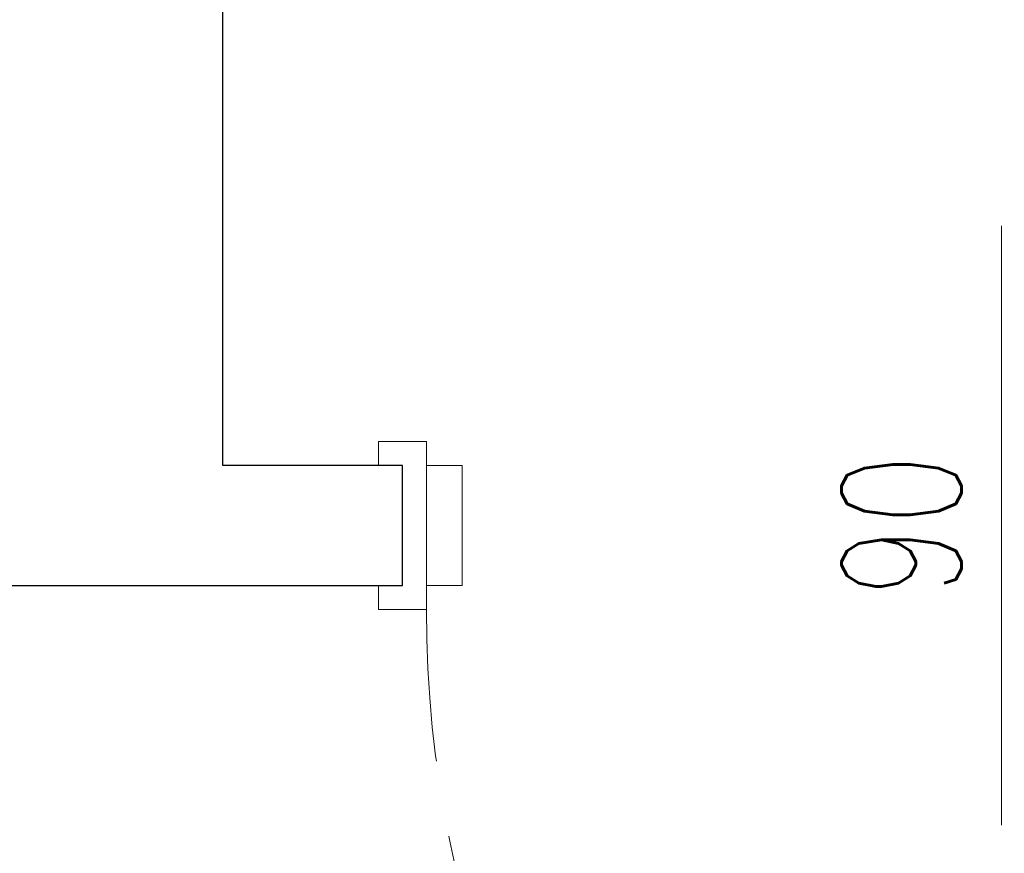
# Model space of a CAD drawing. Header units: millimetres. Extents: x 6161 to 8965, y -9035 to -5431.
# Tile 236 of 256: x 6748 to 6830, y -6195 to -6125. Entities that reach past the tile are written whole.
import ezdxf

# ---------------------------------------------------------------- set-up
doc = ezdxf.new("R2010")
doc.units = ezdxf.units.MM
doc.linetypes.add('DASHED', pattern=[19.05, 12.7, -6.35])
doc.layers.add('drzwi', color=30, linetype='Continuous', lineweight=20)
doc.layers.add('Ściany', color=7, linetype='Continuous')
doc.styles.add('JACEK_07', font='SIMPLEX.SHX', dxfattribs={"width": 0.7})

# ---------------------------------------------------------------- blocks, each defined once
blk = doc.blocks.new('*U466')
at = {"color": 7}
blk.add_lwpolyline([(50, 25), (50, -25)], dxfattribs=at)
for points in [[(-2, 5), (0, 5), (0, -5), (-2, -5), (-2, -7), (2, -7), (2, -5), (2, 7), (-2, 7), (-2, 5)], [(2, -5), (5, -5), (5, 5), (2, 5)]]:
    blk.add_lwpolyline(points)
at = {"linetype": 'DASHED'}
blk.add_arc((98, -7), 96, 180, 270, dxfattribs=at)
at = {"color": 7, "insert": (50, 0), "char_height": 10, "width": 10, "attachment_point": 5, "rotation": 90, "style": 'JACEK_07'}
blk.add_mtext('90\\P200', dxfattribs=at)

msp = doc.modelspace()

# ---------------------------------------------------------------- linework, layer by layer
at = {"layer": 'Ściany'}
msp.add_lwpolyline([(6628.872, -6172.317), (6779.872, -6172.317), (6779.872, -6162.317), (6764.872, -6162.317), (6764.872, -5952.817)], dxfattribs=at)

# ---------------------------------------------------------------- block references
at = {"layer": 'drzwi'}
msp.add_blockref('*U466', (6779.872, -6167.317), dxfattribs=at)

doc.saveas('drawing.dxf')
